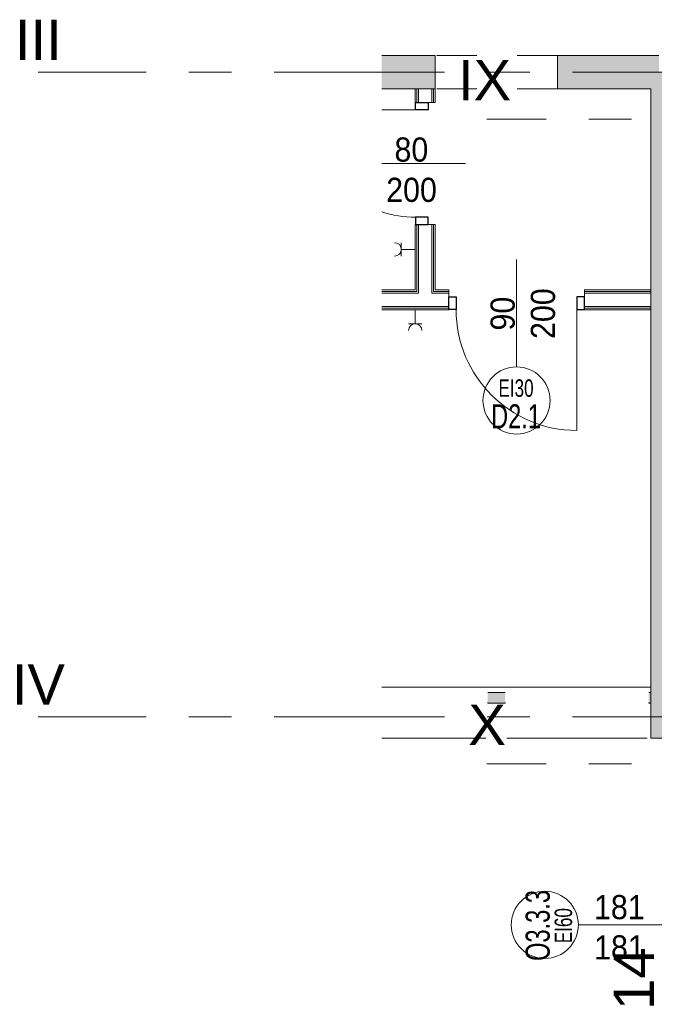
# Model space of a CAD drawing. Header units: centimetres. Extents: x -2424 to 2319, y 5 to 3760.
# Tile 61 of 117: x -1717 to -1244, y 2149 to 2882. Entities that reach past the tile are written whole.
import ezdxf

# ---------------------------------------------------------------- set-up
doc = ezdxf.new("R2010")
doc.units = ezdxf.units.CM
doc.linetypes.add('Dash', pattern=[60, 30, -30])
doc.linetypes.add('Oś', pattern=[222.25, 127, -31.75, 31.75, -31.75])
for name, color, linetype, lineweight in [('A-ANNO-NOTE', 131, 'Continuous', 9), ('A-DETL-GENF', 92, 'Continuous', 9), ('A-DETL-MEDM', 33, 'Continuous', 25), ('A-DOOR', 31, 'Continuous', 13), ('A-DOOR-HDLN', 31, 'Continuous', 13), ('A-WALL', 113, 'Continuous', 13), ('A-WALL-FNSH', 113, 'Continuous', 13), ('E-ELEC-EQPM', 71, 'Continuous', 9), ('S-GRID', 1, 'Continuous', 13), ('S-GRID-IDEN', 1, 'Continuous', 13)]:
    doc.layers.add(name, color=color, linetype=linetype, lineweight=lineweight)
doc.layers.add('A-WALL-PATT', color=111, linetype='Continuous', lineweight=13, plot=False)
doc.styles.add('Arial', font='arial.ttf', dxfattribs={"width": 0.9, "height": 18})
doc.styles.add('Arial_2', font='arial.ttf', dxfattribs={"width": 0.7, "height": 13})
doc.styles.add('Arial_3', font='arial.ttf', dxfattribs={"width": 0.7, "height": 18})
doc.styles.add('Arial_5', font='arial.ttf', dxfattribs={"height": 30})

# ---------------------------------------------------------------- blocks, each defined once
blk = doc.blocks.new('DRZWI 1S - automatyczna etykieta - Drzwi 80 _PPOŻ EI30 łazienkowe_-2408038-3_piętro I __3_90 m_ - stan projektowany')
at = {"layer": 'A-DETL-GENF', "color": 253}
for p, q in [((-45.5, 7.35), (-45.5, -2.15)), ((-40, 7.35), (-45.5, 7.35)), ((-40, -2.15), (-40, 7.35)), ((45.5, 7.35), (40, 7.35)), ((40, 7.35), (40, -2.15)), ((45.5, -2.15), (45.5, 7.35)), ((-45.5, -2.15), (-40, -2.15)), ((40, -2.15), (45.5, -2.15))]:
    blk.add_line(p, q, dxfattribs=at)
at = {"layer": 'A-DETL-MEDM', "color": 53}
for p, q in [((-40, 7.35), (-45.5, 7.35)), ((-45.5, 7.35), (-45.5, -2.15)), ((-40, -2.15), (-40, 7.35)), ((40, -2.15), (40, 7.35)), ((40, 7.35), (45.5, 7.35)), ((45.5, 7.35), (45.5, -2.15)), ((-45.5, -2.15), (-40, -2.15)), ((45.5, -2.15), (40, -2.15))]:
    blk.add_line(p, q, dxfattribs=at)
at = {"layer": 'A-DOOR', "color": 9}
blk.add_line((40, 7.35), (40, 32.36), dxfattribs=at)
blk.add_arc((40, 7.35), 80, 161.74772, 180, dxfattribs=at)
blk = doc.blocks.new('OTWOR_DRZWIOWY_NIEZABUDOWANY - 91x205-2314614-3_piętro I __3_90 m_ - stan projektowany')
at = {"layer": 'A-DOOR-HDLN', "color": 253, "linetype": 'Dash', "lineweight": 9}
for p, q in [((-45.5, 12.5), (45.5, 12.5)), ((-45.5, -12.5), (45.5, -12.5))]:
    blk.add_line(p, q, dxfattribs=at)
blk = doc.blocks.new('DRZWI 1S - automatyczna etykieta - Drzwi 90 _PPOŻ EI30_-2314893-3_piętro I __3_90 m_ - stan projektowany')
at = {"layer": 'A-DETL-GENF', "color": 253}
for p, q in [((-50.5, 2.15), (-45, 2.15)), ((-50.5, -7.35), (-50.5, 2.15)), ((-45, 2.15), (-45, -7.35)), ((45, 2.15), (50.5, 2.15)), ((45, -7.35), (45, 2.15)), ((50.5, 2.15), (50.5, -7.35)), ((-45, -7.35), (-50.5, -7.35)), ((50.5, -7.35), (45, -7.35))]:
    blk.add_line(p, q, dxfattribs=at)
at = {"layer": 'A-DETL-MEDM', "color": 53}
for p, q in [((-50.5, -7.35), (-50.5, 2.15)), ((-50.5, 2.15), (-45, 2.15)), ((-45, 2.15), (-45, -7.35)), ((45, 2.15), (45, -7.35)), ((50.5, 2.15), (45, 2.15)), ((50.5, -7.35), (50.5, 2.15)), ((-45, -7.35), (-50.5, -7.35)), ((45, -7.35), (50.5, -7.35))]:
    blk.add_line(p, q, dxfattribs=at)
at = {"layer": 'A-DOOR', "color": 9}
blk.add_line((45, -7.35), (45, -97.35), dxfattribs=at)
blk.add_arc((45, -7.35), 90, 180, 270, dxfattribs=at)
blk = doc.blocks.new('gniazdo elektryczne pojedyncze - 30-2402859-3_piętro I __3_90 m_ - stan projektowany')
at = {"layer": 'E-ELEC-EQPM', "color": 253}
for p, q in [((17.5, 17.83), (7.5, 17.83)), ((12.5, 17.83), (12.5, 7.5))]:
    blk.add_line(p, q, dxfattribs=at)
blk.add_arc((12.5, 22.83), 5, 180, 0, dxfattribs=at)

msp = doc.modelspace()

# ---------------------------------------------------------------- hatches: boundary and pattern name
at = {"layer": 'A-WALL-PATT', "lineweight": 9}
h = msp.add_hatch(color=251, dxfattribs=at)
h.paths.add_polyline_path([(-1446.98, 2830.83), (-1407.12, 2830.83), (-1407.12, 2855.83), (-1446.98, 2855.83), (-1446.98, 2832.49)], flags=0)
h.paths.add_polyline_path([(-1316.12, 2830.83), (-1246.62, 2830.83), (-1246.62, 2843.33), (-1240.62, 2843.33), (-1240.62, 2855.83), (-1316.12, 2855.83)], flags=0)
msp.add_hatch(color=251, dxfattribs=at).paths.add_polyline_path([(-1246.62, 2347.33), (-1234.62, 2347.33), (-1234.62, 2843.33), (-1246.62, 2843.33), (-1246.62, 2363.33)], flags=0)
h = msp.add_hatch(color=251, dxfattribs=at)
h.paths.add_polyline_path([(-1366.75, 2373.33), (-1355.12, 2373.33), (-1355.12, 2381.33), (-1368.12, 2381.33), (-1368.12, 2373.33)], flags=0)
h.paths.add_polyline_path([(-1248.12, 2373.33), (-1246.62, 2373.33), (-1246.62, 2381.33), (-1248.12, 2381.33), (-1248.12, 2373.83)], flags=0)

# ---------------------------------------------------------------- linework, layer by layer
at = {"layer": 'A-ANNO-NOTE', "color": 251, "lineweight": 9}
for p, q in [((-1384.62, 2775.33), (-1446.98, 2775.33)), ((-1384.62, 2775.33), (-1446.98, 2775.33)), ((-1346.62, 2703.83), (-1346.62, 2623.83)), ((-1346.62, 2703.83), (-1346.62, 2623.83)), ((-1207.62, 2208.33), (-1300.62, 2208.33)), ((-1207.62, 2208.33), (-1300.62, 2208.33))]:
    msp.add_line(p, q, dxfattribs=at)
for centre in [(-1346.62, 2598.83), (-1325.62, 2208.33)]:
    msp.add_circle(centre, 25, dxfattribs=at)
at = {"layer": 'A-WALL', "color": 251, "lineweight": 9}
for p, q in [((-1407.12, 2855.83), (-1446.98, 2855.83)), ((-1407.12, 2830.83), (-1407.12, 2855.83)), ((-1240.62, 2855.83), (-1316.12, 2855.83)), ((-1316.12, 2855.83), (-1316.12, 2830.83)), ((-1446.98, 2830.83), (-1422.12, 2830.83)), ((-1420.87, 2830.83), (-1422.12, 2830.83)), ((-1420.87, 2820.83), (-1420.87, 2830.83)), ((-1419.62, 2830.83), (-1420.87, 2830.83)), ((-1409.62, 2830.83), (-1419.62, 2830.83)), ((-1419.62, 2820.83), (-1419.62, 2830.83)), ((-1408.37, 2830.83), (-1409.62, 2830.83)), ((-1409.62, 2820.83), (-1409.62, 2830.83)), ((-1407.12, 2830.83), (-1408.37, 2830.83)), ((-1408.37, 2820.83), (-1408.37, 2830.83)), ((-1316.12, 2830.83), (-1246.62, 2830.83)), ((-1246.62, 2830.83), (-1246.62, 2681.33)), ((-1412.47, 2820.83), (-1409.62, 2820.83)), ((-1420.87, 2681.33), (-1420.87, 2729.83)), ((-1419.62, 2681.33), (-1419.62, 2729.83)), ((-1409.62, 2729.83), (-1412.47, 2729.83)), ((-1409.62, 2681.33), (-1409.62, 2729.83)), ((-1408.37, 2681.33), (-1408.37, 2729.83)), ((-1420.87, 2680.08), (-1446.98, 2680.08)), ((-1419.62, 2678.83), (-1446.98, 2678.83)), ((-1420.87, 2681.33), (-1420.87, 2680.08)), ((-1419.62, 2681.33), (-1419.62, 2680.08)), ((-1419.62, 2680.08), (-1419.62, 2678.83)), ((-1409.62, 2681.33), (-1409.62, 2680.08)), ((-1409.62, 2680.08), (-1409.62, 2678.83)), ((-1397.12, 2678.83), (-1409.62, 2678.83)), ((-1408.37, 2681.33), (-1408.37, 2680.08)), ((-1397.12, 2680.08), (-1408.37, 2680.08)), ((-1397.12, 2675.98), (-1397.12, 2678.83)), ((-1246.62, 2680.08), (-1296.12, 2680.08)), ((-1296.12, 2678.83), (-1296.12, 2675.98)), ((-1246.62, 2678.83), (-1296.12, 2678.83)), ((-1246.62, 2680.08), (-1246.62, 2681.33)), ((-1246.62, 2678.83), (-1246.62, 2680.08)), ((-1246.62, 2668.83), (-1246.62, 2678.83)), ((-1397.12, 2668.83), (-1446.98, 2668.83)), ((-1397.12, 2667.58), (-1446.98, 2667.58)), ((-1246.62, 2668.83), (-1296.12, 2668.83)), ((-1246.62, 2667.58), (-1296.12, 2667.58)), ((-1246.62, 2667.58), (-1246.62, 2668.83)), ((-1246.62, 2666.33), (-1246.62, 2667.58)), ((-1246.62, 2666.33), (-1246.62, 2347.33)), ((-1446.98, 2385.33), (-1246.62, 2385.33)), ((-1355.12, 2381.33), (-1368.12, 2381.33)), ((-1246.62, 2381.33), (-1248.12, 2381.33)), ((-1246.62, 2373.33), (-1246.62, 2381.33)), ((-1368.12, 2373.83), (-1368.12, 2373.33)), ((-1368.12, 2373.33), (-1355.12, 2373.33)), ((-1355.12, 2373.33), (-1355.12, 2373.83)), ((-1248.12, 2373.83), (-1248.12, 2373.33)), ((-1248.12, 2373.33), (-1246.62, 2373.33)), ((-1369.39, 2347.33), (-1446.98, 2347.33)), ((-1249.39, 2347.33), (-1353.85, 2347.33)), ((-1246.62, 2347.33), (-1234.62, 2347.33))]:
    msp.add_line(p, q, dxfattribs=at)
at = {"layer": 'A-WALL-FNSH', "color": 251, "lineweight": 9}
for p, q in [((-1422.12, 2830.83), (-1422.12, 2820.83)), ((-1407.12, 2820.83), (-1407.12, 2830.83)), ((-1422.12, 2820.83), (-1421.97, 2820.83)), ((-1409.62, 2820.83), (-1408.37, 2820.83)), ((-1408.37, 2820.83), (-1407.12, 2820.83)), ((-1422.12, 2729.83), (-1422.12, 2681.33)), ((-1421.97, 2729.83), (-1422.12, 2729.83)), ((-1408.37, 2729.83), (-1409.62, 2729.83)), ((-1407.12, 2729.83), (-1408.37, 2729.83)), ((-1407.12, 2681.33), (-1407.12, 2729.83)), ((-1422.12, 2681.33), (-1446.98, 2681.33)), ((-1397.12, 2681.33), (-1407.12, 2681.33)), ((-1397.12, 2680.08), (-1397.12, 2681.33)), ((-1397.12, 2678.83), (-1397.12, 2680.08)), ((-1246.62, 2681.33), (-1296.12, 2681.33)), ((-1296.12, 2681.33), (-1296.12, 2680.08)), ((-1296.12, 2680.08), (-1296.12, 2678.83)), ((-1446.98, 2666.33), (-1397.12, 2666.33)), ((-1397.12, 2666.33), (-1397.12, 2666.48)), ((-1296.12, 2666.48), (-1296.12, 2666.33)), ((-1296.12, 2666.33), (-1246.62, 2666.33))]:
    msp.add_line(p, q, dxfattribs=at)
at = {"layer": 'S-GRID', "color": 251, "linetype": 'Oś', "lineweight": 9}
for p, q in [((-1177.97, 2843.33), (-1702.93, 2843.33)), ((1342.46, 2808.33), (-1368.76, 2808.33)), ((-1177.97, 2363.33), (-1702.93, 2363.33)), ((1342.46, 2328.33), (-1368.76, 2328.33))]:
    msp.add_line(p, q, dxfattribs=at)

# ---------------------------------------------------------------- block references
at = {"color": 251, "lineweight": 9}
for name, p, rotation in [('OTWOR_DRZWIOWY_NIEZABUDOWANY - 91x205-2314614-3_piętro I __3_90 m_ - stan projektowany', (-1361.62, 2843.33), 180), ('DRZWI 1S - automatyczna etykieta - Drzwi 80 _PPOŻ EI30 łazienkowe_-2408038-3_piętro I __3_90 m_ - stan projektowany', (-1414.62, 2775.33), 89.99999999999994), ('gniazdo elektryczne pojedyncze - 30-2402859-3_piętro I __3_90 m_ - stan projektowany', (-1414.62, 2698.83), 89.99999999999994), ('gniazdo elektryczne pojedyncze - 30-2402859-3_piętro I __3_90 m_ - stan projektowany', (-1409.62, 2673.83), 180)]:
    msp.add_blockref(name, p, dxfattribs=dict(at, rotation=rotation))
msp.add_blockref('DRZWI 1S - automatyczna etykieta - Drzwi 90 _PPOŻ EI30_-2314893-3_piętro I __3_90 m_ - stan projektowany', (-1346.62, 2673.83), dxfattribs=at)

# ---------------------------------------------------------------- texts
at = {"layer": 'A-ANNO-NOTE', "color": 251, "lineweight": 9, "width": 0.7}
for s, height, style, p in [('O3.3.3', 18, 'Arial_3', (-1321.91, 2181.48)), ('EI60', 13, 'Arial_2', (-1305.27, 2194.67))]:
    msp.add_text(s, height=height, rotation=90, dxfattribs=dict(at, style=style)).set_placement(p)
at = {"layer": 'A-ANNO-NOTE', "color": 251, "lineweight": 9, "style": 'Arial', "width": 0.9}
for p in [(-1288.97, 2212.56), (-1288.88, 2182.56), (-1288.88, 2182.56)]:
    msp.add_text('181', height=18, dxfattribs=at).set_placement(p)
at = {"layer": 'A-ANNO-NOTE', "color": 251, "lineweight": 9, "attachment_point": 5, "line_spacing_factor": 0.936439}
for s, insert, char_height, width, style in [('\\pxqc,t6.35,12.7,19.05,25.4,31.75,38.1,44.45,50.8,57.15,63.5,69.85,76.2,82.55,88.9,95.25,101.6,107.95,114.3,120.65,127,133.35,139.7,146.05,152.4,158.75,165.1,171.45,177.8,184.15,190.5,196.85,203.2;{80}', (-1424.95, 2785.56), 18, 25.65, 'Arial'), ('\\pxqc,t6.35,12.7,19.05,25.4,31.75,38.1,44.45,50.8,57.15,63.5,69.85,76.2,82.55,88.9,95.25,101.6,107.95,114.3,120.65,127,133.35,139.7,146.05,152.4,158.75,165.1,171.45,177.8,184.15,190.5,196.85,203.2;{200}', (-1424.86, 2755.56), 18, 38.07, 'Arial'), ('\\pxqc,t6.35,12.7,19.05,25.4,31.75,38.1,44.45,50.8,57.15,63.5,69.85,76.2,82.55,88.9,95.25,101.6,107.95,114.3,120.65,127,133.35,139.7,146.05,152.4,158.75,165.1,171.45,177.8,184.15,190.5,196.85,203.2;{200}', (-1424.86, 2755.56), 18, 38.07, 'Arial'), ('\\pxqc,t6.83846,13.67692,20.51538,27.35385,34.19231,41.03077,47.86923,54.70769,61.54615,68.38462,75.22308,82.06154,88.9,95.73846,102.57692,109.41538,116.25385,123.09231,129.93077,136.76923,143.60769,150.44615,157.28462,164.12308,170.96154,177.8,184.63846,191.47692,198.31538,205.15385,211.99231,218.83077;{EI30}', (-1347.02, 2607.96), 13, 26.39, 'Arial_2'), ('\\pxqc,t4.93889,9.87778,14.81667,19.75556,24.69444,29.63333,34.57222,39.51111,44.45,49.38889,54.32778,59.26667,64.20556,69.14444,74.08333,79.02222,83.96111,88.9,93.83889,98.77778,103.71667,108.65556,113.59444,118.53333,123.47222,128.41111,133.35,138.28889,143.22778,148.16667,153.10556,158.04444;{D2.1}', (-1347.02, 2587.01), 18, 37.03, 'Arial_3')]:
    msp.add_mtext(s, dxfattribs=dict(at, insert=insert, char_height=char_height, width=width, style=style))
at = {"layer": 'A-ANNO-NOTE', "color": 251, "lineweight": 9, "char_height": 18, "attachment_point": 5, "rotation": 90, "line_spacing_factor": 0.936439, "style": 'Arial'}
for s, insert, width in [('\\pxqc,t6.35,12.7,19.05,25.4,31.75,38.1,44.45,50.8,57.15,63.5,69.85,76.2,82.55,88.9,95.25,101.6,107.95,114.3,120.65,127,133.35,139.7,146.05,152.4,158.75,165.1,171.45,177.8,184.15,190.5,196.85,203.2;{200}', (-1326.86, 2663.5), 38.07), ('\\pxqc,t6.35,12.7,19.05,25.4,31.75,38.1,44.45,50.8,57.15,63.5,69.85,76.2,82.55,88.9,95.25,101.6,107.95,114.3,120.65,127,133.35,139.7,146.05,152.4,158.75,165.1,171.45,177.8,184.15,190.5,196.85,203.2;{90}', (-1356.86, 2663.5), 25.65)]:
    msp.add_mtext(s, dxfattribs=dict(at, insert=insert, width=width))
at = {"layer": 'S-GRID-IDEN', "color": 251, "lineweight": 9, "style": 'Arial_5'}
for s, p in [('IX', (-1390.24, 2822.39)), ('X', (-1382.56, 2342.39))]:
    msp.add_text(s, height=30, dxfattribs=at).set_placement(p)
at = {"layer": 'S-GRID-IDEN', "color": 251, "lineweight": 9, "char_height": 30, "attachment_point": 5, "line_spacing_factor": 0.936439, "style": 'Arial_5'}
for s, insert, width in [('\\pxqc,t4.23333,8.46667,12.7,16.93333,21.16667,25.4,29.63333,33.86667,38.1,42.33333,46.56667,50.8,55.03333,59.26667,63.5,67.73333,71.96667,76.2,80.43333,84.66667,88.9,93.13333,97.36667,101.6,105.83333,110.06667,114.3,118.53333,122.76667,127,131.23333,135.46667;{III}', (-1702.8, 2867.39), 36.4), ('\\pxqc,t4.23333,8.46667,12.7,16.93333,21.16667,25.4,29.63333,33.86667,38.1,42.33333,46.56667,50.8,55.03333,59.26667,63.5,67.73333,71.96667,76.2,80.43333,84.66667,88.9,93.13333,97.36667,101.6,105.83333,110.06667,114.3,118.53333,122.76667,127,131.23333,135.46667;{IV}', (-1702.75, 2387.39), 41)]:
    msp.add_mtext(s, dxfattribs=dict(at, insert=insert, width=width))
at = {"layer": 'S-GRID-IDEN', "color": 251, "lineweight": 9, "insert": (-1259.25, 2168.28), "char_height": 30, "width": 48.3, "attachment_point": 5, "rotation": 90, "line_spacing_factor": 0.936439, "style": 'Arial_5'}
msp.add_mtext('\\pxqc,t4.23333,8.46667,12.7,16.93333,21.16667,25.4,29.63333,33.86667,38.1,42.33333,46.56667,50.8,55.03333,59.26667,63.5,67.73333,71.96667,76.2,80.43333,84.66667,88.9,93.13333,97.36667,101.6,105.83333,110.06667,114.3,118.53333,122.76667,127,131.23333,135.46667;{14}', dxfattribs=at)

doc.saveas('drawing.dxf')
